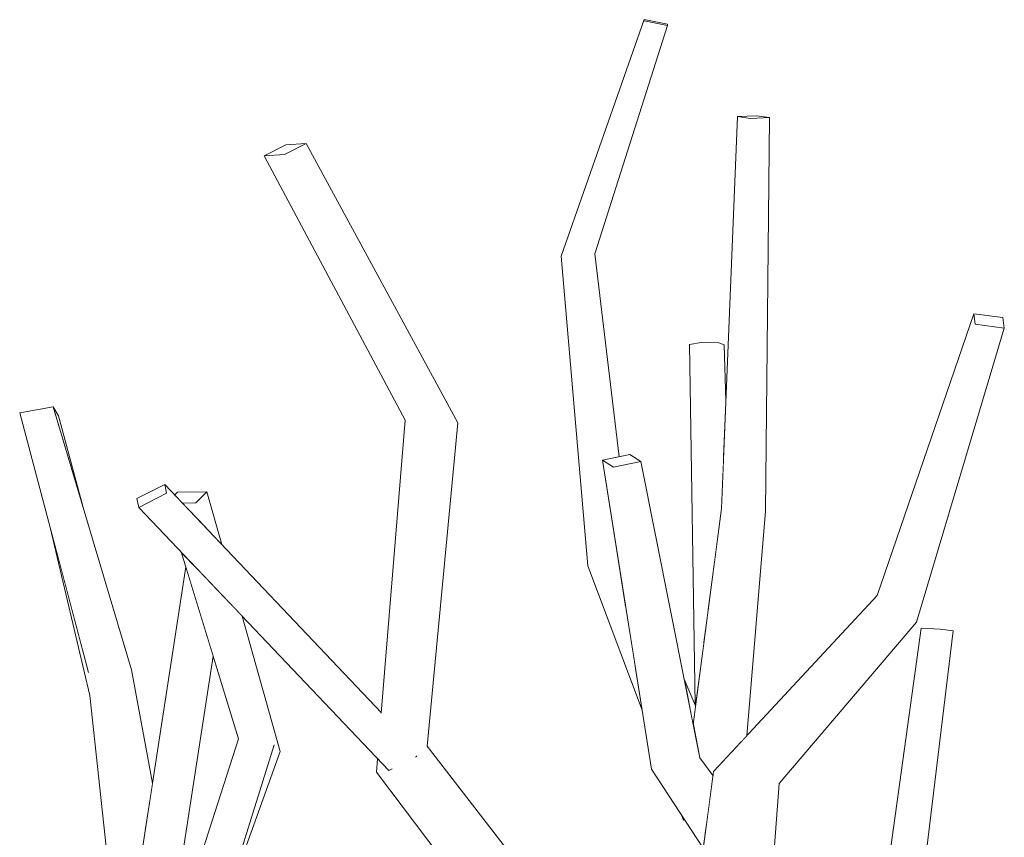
# Model space of a CAD drawing. Extents: x -289599 to -184549, y 66678 to 295474.
# Tile 198 of 256: x -265484 to -265369, y 72285 to 72380. Entities that reach past the tile are written whole.
import ezdxf

# ---------------------------------------------------------------- set-up
doc = ezdxf.new("R2010")
doc.units = 0
doc.header["$MEASUREMENT"] = 0
doc.linetypes.add('Wipeout_Contour', pattern=[1000, 0, -1000])
doc.layers.add('arch drzewa', color=8, linetype='Continuous')
doc.layers.add('arch drzewa_Nr_Pióra__4', color=8, linetype='Continuous', lineweight=9)

msp = doc.modelspace()

# ---------------------------------------------------------------- wipeouts: each hides what was drawn before it
at = {"color": 254, "linetype": 'Wipeout_Contour', "lineweight": 0, "ltscale": 1289349.726719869}
msp.add_wipeout([(-265416.83, 72352.49), (-265420.14, 72352.3), (-265415.07, 72328.75), (-265414.03, 72328.96)], dxfattribs=at).dxf.layer = 'arch drzewa'
at = {"color": 254, "linetype": 'Wipeout_Contour', "lineweight": 0, "ltscale": 1289289.886681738}
msp.add_wipeout([(-265402.47, 72342.16), (-265401.93, 72328.3), (-265401.64, 72335.45), (-265401.83, 72341.94)], dxfattribs=at).dxf.layer = 'arch drzewa'
at = {"color": 254, "linetype": 'Wipeout_Contour', "lineweight": 0, "ltscale": 967183.963984}
msp.add_wipeout([(-265479.67, 72334.74), (-265476.24, 72323.21), (-265479.05, 72333.68)], dxfattribs=at).dxf.layer = 'arch drzewa'
at = {"color": 254, "linetype": 'Wipeout_Contour', "lineweight": 0, "ltscale": 1289533.743310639}
msp.add_wipeout([(-265466.51, 72324.72), (-265466.73, 72325.73), (-265469.97, 72324.09), (-265469.74, 72323.08)], dxfattribs=at).dxf.layer = 'arch drzewa'
at = {"color": 254, "linetype": 'Wipeout_Contour', "lineweight": 0, "ltscale": 1289506.360764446}
msp.add_wipeout([(-265461.84, 72324.9), (-265463.12, 72323.59), (-265462.25, 72321.01), (-265460.11, 72318.76)], dxfattribs=at).dxf.layer = 'arch drzewa'
at = {"color": 254, "linetype": 'Wipeout_Contour', "lineweight": 0, "ltscale": 966987.747618}
msp.add_wipeout([(-265416.32, 72316.83), (-265413.23, 72311.39), (-265414.16, 72317.29)], dxfattribs=at).dxf.layer = 'arch drzewa'
at = {"color": 254, "linetype": 'Wipeout_Contour', "lineweight": 0, "ltscale": 966864.296229}
msp.add_wipeout([(-265380.88, 72262.49), (-265375.27, 72308.74), (-265376.77, 72308.95)], dxfattribs=at).dxf.layer = 'arch drzewa'
at = {"color": 254, "linetype": 'Wipeout_Contour', "lineweight": 0, "ltscale": 1289516.47258872}
msp.add_wipeout([(-265470.59, 72304.25), (-265475.59, 72303.94), (-265469.03, 72285.35), (-265468.15, 72291.07)], dxfattribs=at).dxf.layer = 'arch drzewa'
at = {"color": 254, "linetype": 'Wipeout_Contour', "lineweight": 0, "ltscale": 967088.349635}
msp.add_wipeout([(-265460.38, 72275.23), (-265453.34, 72294.76), (-265454.04, 72295.52)], dxfattribs=at).dxf.layer = 'arch drzewa'
at = {"color": 254, "linetype": 'Wipeout_Contour', "lineweight": 0, "ltscale": 966911.306689}
msp.add_wipeout([(-265398.62, 72247.23), (-265395.47, 72291.03), (-265400.8, 72290.52)], dxfattribs=at).dxf.layer = 'arch drzewa'
at = {"color": 254, "linetype": 'Wipeout_Contour', "lineweight": 0, "ltscale": 966943.408811}
msp.add_wipeout([(-265406.44, 72286.85), (-265406.79, 72287.39), (-265406.57, 72286.81)], dxfattribs=at).dxf.layer = 'arch drzewa'

# ---------------------------------------------------------------- next in the draw order: wipeouts: each hides what was drawn before it
at = {"color": 254, "linetype": 'Wipeout_Contour', "lineweight": 0, "ltscale": 966964.376151}
msp.add_wipeout([(-265402.47, 72342.16), (-265401.99, 72326.74), (-265401.93, 72328.3)], dxfattribs=at).dxf.layer = 'arch drzewa'
at = {"color": 254, "linetype": 'Wipeout_Contour', "lineweight": 0, "ltscale": 967132.234189}
msp.add_wipeout([(-265462.25, 72321.01), (-265463.12, 72323.59), (-265462.31, 72321.07)], dxfattribs=at).dxf.layer = 'arch drzewa'
at = {"color": 254, "linetype": 'Wipeout_Contour', "lineweight": 0, "ltscale": 966984.086637}
msp.add_wipeout([(-265416.32, 72316.83), (-265412.71, 72308.1), (-265413.23, 72311.39)], dxfattribs=at).dxf.layer = 'arch drzewa'
at = {"color": 254, "linetype": 'Wipeout_Contour', "lineweight": 0, "ltscale": 966858.988906}
msp.add_wipeout([(-265376.77, 72308.95), (-265382.11, 72263.49), (-265380.88, 72262.49)], dxfattribs=at).dxf.layer = 'arch drzewa'
at = {"color": 254, "linetype": 'Wipeout_Contour', "lineweight": 0, "ltscale": 2901354.825112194}
msp.add_wipeout([(-265469.03, 72285.35), (-265475.59, 72303.94), (-265470.95, 72273.14), (-265465.49, 72273.75), (-265465.21, 72274.52), (-265465.72, 72275.96), (-265465.91, 72274.72), (-265469.81, 72274.27), (-265470.19, 72277.78)], dxfattribs=at).dxf.layer = 'arch drzewa'
at = {"color": 254, "linetype": 'Wipeout_Contour', "lineweight": 0, "ltscale": 966943.343827}
msp.add_wipeout([(-265406.44, 72286.85), (-265406.57, 72286.81), (-265406.43, 72286.84)], dxfattribs=at).dxf.layer = 'arch drzewa'

# ---------------------------------------------------------------- next in the draw order: wipeouts: each hides what was drawn before it
at = {"color": 254, "linetype": 'Wipeout_Contour', "lineweight": 0, "ltscale": 1611608.311723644}
msp.add_wipeout([(-265404.49, 72342.19), (-265402.89, 72317.26), (-265402.15, 72322.95), (-265401.99, 72326.74), (-265402.47, 72342.16)], dxfattribs=at).dxf.layer = 'arch drzewa'
at = {"color": 254, "linetype": 'Wipeout_Contour', "lineweight": 0, "ltscale": 967135.184809}
msp.add_wipeout([(-265463.12, 72323.59), (-265464.67, 72323.56), (-265462.31, 72321.07)], dxfattribs=at).dxf.layer = 'arch drzewa'
at = {"color": 254, "linetype": 'Wipeout_Contour', "lineweight": 0, "ltscale": 1289313.627950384}
msp.add_wipeout([(-265416.32, 72316.83), (-265417.65, 72316.29), (-265412.14, 72304.52), (-265412.71, 72308.1)], dxfattribs=at).dxf.layer = 'arch drzewa'
at = {"color": 254, "linetype": 'Wipeout_Contour', "lineweight": 0, "ltscale": 1289489.993809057}
msp.add_wipeout([(-265469.81, 72274.27), (-265465.91, 72274.72), (-265461.13, 72305.83), (-265463.69, 72314.18)], dxfattribs=at).dxf.layer = 'arch drzewa'
at = {"color": 254, "linetype": 'Wipeout_Contour', "lineweight": 0, "ltscale": 966869.262646}
msp.add_wipeout([(-265382.11, 72263.49), (-265376.77, 72308.95), (-265378.98, 72309.05)], dxfattribs=at).dxf.layer = 'arch drzewa'
at = {"color": 254, "linetype": 'Wipeout_Contour', "lineweight": 0, "ltscale": 967143.180394}
msp.add_wipeout([(-265470.95, 72273.14), (-265475.59, 72303.94), (-265475.41, 72301.27)], dxfattribs=at).dxf.layer = 'arch drzewa'

# ---------------------------------------------------------------- next in the draw order: linework, layer by layer
at = {"layer": 'arch drzewa_Nr_Pióra__4', "linetype": 'Continuous'}
msp.add_line((-265375.27, 72308.74), (-265376.77, 72308.95), dxfattribs=at)

# ---------------------------------------------------------------- next in the draw order: wipeouts: each hides what was drawn before it
at = {"color": 254, "linetype": 'Wipeout_Contour', "lineweight": 0, "ltscale": 1289279.905385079}
msp.add_wipeout([(-265404.49, 72342.19), (-265403.73, 72310.92), (-265403.4, 72313.4), (-265402.89, 72317.26)], dxfattribs=at).dxf.layer = 'arch drzewa'
at = {"color": 254, "linetype": 'Wipeout_Contour', "lineweight": 0, "ltscale": 967178.390961}
msp.add_wipeout([(-265470.59, 72304.25), (-265479.67, 72334.74), (-265483.56, 72334.03)], dxfattribs=at).dxf.layer = 'arch drzewa'
at = {"color": 254, "linetype": 'Wipeout_Contour', "lineweight": 0, "ltscale": 1611896.520745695}
msp.add_wipeout([(-265465.58, 72324.52), (-265464.67, 72323.56), (-265463.12, 72323.59), (-265461.84, 72324.9), (-265465.27, 72324.84)], dxfattribs=at).dxf.layer = 'arch drzewa'
at = {"color": 254, "linetype": 'Wipeout_Contour', "lineweight": 0, "ltscale": 966979.058968}
msp.add_wipeout([(-265412.14, 72304.52), (-265417.65, 72316.29), (-265411.36, 72299.54)], dxfattribs=at).dxf.layer = 'arch drzewa'
at = {"color": 254, "linetype": 'Wipeout_Contour', "lineweight": 0, "ltscale": 966866.047813}
msp.add_wipeout([(-265378.98, 72309.05), (-265385.22, 72264.2), (-265382.11, 72263.49)], dxfattribs=at).dxf.layer = 'arch drzewa'
at = {"color": 254, "linetype": 'Wipeout_Contour', "lineweight": 0, "ltscale": 967132.374466}
msp.add_wipeout([(-265475.41, 72301.27), (-265472.24, 72271.62), (-265470.95, 72273.14)], dxfattribs=at).dxf.layer = 'arch drzewa'

# ---------------------------------------------------------------- next in the draw order: wipeouts: each hides what was drawn before it
at = {"color": 254, "linetype": 'Wipeout_Contour', "lineweight": 0, "ltscale": 1611671.534732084}
msp.add_wipeout([(-265415.07, 72328.75), (-265420.14, 72352.3), (-265416.32, 72316.83), (-265414.16, 72317.29), (-265415.94, 72328.57)], dxfattribs=at).dxf.layer = 'arch drzewa'
at = {"color": 254, "linetype": 'Wipeout_Contour', "lineweight": 0, "ltscale": 1289288.593419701}
msp.add_wipeout([(-265405.86, 72341.99), (-265404.23, 72307.13), (-265403.73, 72310.92), (-265404.49, 72342.19)], dxfattribs=at).dxf.layer = 'arch drzewa'
at = {"color": 254, "linetype": 'Wipeout_Contour', "lineweight": 0, "ltscale": 967166.878407}
msp.add_wipeout([(-265483.56, 72334.03), (-265475.59, 72303.94), (-265470.59, 72304.25)], dxfattribs=at).dxf.layer = 'arch drzewa'
at = {"color": 254, "linetype": 'Wipeout_Contour', "lineweight": 0, "ltscale": 1289258.724900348}
msp.add_wipeout([(-265402.73, 72292.8), (-265402.23, 72293.34), (-265399.65, 72321.95), (-265402.15, 72322.95)], dxfattribs=at).dxf.layer = 'arch drzewa'
at = {"color": 254, "linetype": 'Wipeout_Contour', "lineweight": 0, "ltscale": 966896.688371}
msp.add_wipeout([(-265383.26, 72310.99), (-265395.47, 72291.03), (-265379.53, 72309.78)], dxfattribs=at).dxf.layer = 'arch drzewa'

# ---------------------------------------------------------------- next in the draw order: linework, layer by layer
at = {"layer": 'arch drzewa_Nr_Pióra__4', "linetype": 'Continuous'}
for p, q in [((-265479.67, 72334.74), (-265483.56, 72334.03)), ((-265479.05, 72333.68), (-265479.67, 72334.74)), ((-265479.41, 72333.8), (-265479.67, 72334.74)), ((-265476.24, 72323.21), (-265479.05, 72333.68)), ((-265380.88, 72262.49), (-265375.27, 72308.74)), ((-265376.77, 72308.95), (-265378.98, 72309.05))]:
    msp.add_line(p, q, dxfattribs=at)

# ---------------------------------------------------------------- next in the draw order: wipeouts: each hides what was drawn before it
at = {"color": 254, "linetype": 'Wipeout_Contour', "lineweight": 0, "ltscale": 967019.095373}
msp.add_wipeout([(-265416.32, 72316.83), (-265420.14, 72352.3), (-265420.76, 72352.21)], dxfattribs=at).dxf.layer = 'arch drzewa'
at = {"color": 254, "linetype": 'Wipeout_Contour', "lineweight": 0, "ltscale": 966882.4025}
msp.add_wipeout([(-265379.53, 72309.78), (-265369.34, 72343.88), (-265372.7, 72344.34)], dxfattribs=at).dxf.layer = 'arch drzewa'
at = {"color": 254, "linetype": 'Wipeout_Contour', "lineweight": 0, "ltscale": 1289276.800942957}
msp.add_wipeout([(-265405.86, 72341.99), (-265405.22, 72300.2), (-265405.16, 72300.05), (-265404.23, 72307.13)], dxfattribs=at).dxf.layer = 'arch drzewa'
at = {"color": 254, "linetype": 'Wipeout_Contour', "lineweight": 0, "ltscale": 1289249.560787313}
msp.add_wipeout([(-265399.89, 72295.86), (-265399.22, 72296.58), (-265397.04, 72322.65), (-265399.65, 72321.95)], dxfattribs=at).dxf.layer = 'arch drzewa'
at = {"color": 254, "linetype": 'Wipeout_Contour', "lineweight": 0, "ltscale": 967164.474666}
msp.add_wipeout([(-265480.04, 72320.74), (-265475.41, 72301.27), (-265475.59, 72303.94)], dxfattribs=at).dxf.layer = 'arch drzewa'
at = {"color": 254, "linetype": 'Wipeout_Contour', "lineweight": 0, "ltscale": 1289500.400204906}
msp.add_wipeout([(-265470.19, 72277.78), (-265469.81, 72274.27), (-265463.69, 72314.18), (-265464.3, 72316.17)], dxfattribs=at).dxf.layer = 'arch drzewa'

# ---------------------------------------------------------------- next in the draw order: linework, layer by layer
at = {"layer": 'arch drzewa_Nr_Pióra__4', "linetype": 'Continuous'}
for p, q in [((-265404.49, 72342.19), (-265405.86, 72341.99)), ((-265475.59, 72303.94), (-265483.56, 72334.03)), ((-265470.59, 72304.25), (-265479.67, 72334.74)), ((-265475.41, 72301.27), (-265480.04, 72320.74)), ((-265472.24, 72271.62), (-265475.41, 72301.27))]:
    msp.add_line(p, q, dxfattribs=at)

# ---------------------------------------------------------------- next in the draw order: wipeouts: each hides what was drawn before it
at = {"color": 254, "linetype": 'Wipeout_Contour', "lineweight": 0, "ltscale": 967008.063771}
msp.add_wipeout([(-265420.76, 72352.21), (-265417.65, 72316.29), (-265416.32, 72316.83)], dxfattribs=at).dxf.layer = 'arch drzewa'
at = {"color": 254, "linetype": 'Wipeout_Contour', "lineweight": 0, "ltscale": 966950.914533}
msp.add_wipeout([(-265406.48, 72303.15), (-265405.44, 72297.89), (-265405.16, 72300.05)], dxfattribs=at).dxf.layer = 'arch drzewa'
at = {"color": 254, "linetype": 'Wipeout_Contour', "lineweight": 0, "ltscale": 967093.819261}
msp.add_wipeout([(-265464.35, 72262.52), (-265454.04, 72295.52), (-265458.19, 72296.22)], dxfattribs=at).dxf.layer = 'arch drzewa'

# ---------------------------------------------------------------- next in the draw order: wipeouts: each hides what was drawn before it
at = {"color": 254, "linetype": 'Wipeout_Contour', "lineweight": 0, "ltscale": 967021.604924}
msp.add_wipeout([(-265416.83, 72352.49), (-265408.4, 72378.98), (-265411.12, 72379.51)], dxfattribs=at).dxf.layer = 'arch drzewa'
at = {"color": 254, "linetype": 'Wipeout_Contour', "lineweight": 0, "ltscale": 1933886.284458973}
msp.add_wipeout([(-265405.44, 72297.89), (-265404.67, 72294.04), (-265403.13, 72291.92), (-265403.06, 72292.45), (-265402.73, 72292.8), (-265402.15, 72322.95)], dxfattribs=at).dxf.layer = 'arch drzewa'
at = {"color": 254, "linetype": 'Wipeout_Contour', "lineweight": 0, "ltscale": 967099.855431}
msp.add_wipeout([(-265458.19, 72296.22), (-265469.28, 72261.77), (-265464.35, 72262.52)], dxfattribs=at).dxf.layer = 'arch drzewa'

# ---------------------------------------------------------------- next in the draw order: wipeouts: each hides what was drawn before it
at = {"color": 254, "linetype": 'Wipeout_Contour', "lineweight": 0, "ltscale": 967025.820424}
msp.add_wipeout([(-265411.12, 72379.51), (-265420.14, 72352.3), (-265416.83, 72352.49)], dxfattribs=at).dxf.layer = 'arch drzewa'
at = {"color": 254, "linetype": 'Wipeout_Contour', "lineweight": 0, "ltscale": 966938.610274}
msp.add_wipeout([(-265402.23, 72293.34), (-265399.89, 72295.86), (-265399.65, 72321.95)], dxfattribs=at).dxf.layer = 'arch drzewa'
at = {"color": 254, "linetype": 'Wipeout_Contour', "lineweight": 0, "ltscale": 967102.935633}
msp.add_wipeout([(-265459.17, 72311.95), (-265453.34, 72294.76), (-265457.77, 72310.47)], dxfattribs=at).dxf.layer = 'arch drzewa'
at = {"color": 254, "linetype": 'Wipeout_Contour', "lineweight": 0, "ltscale": 1289256.211228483}
msp.add_wipeout([(-265404.67, 72294.04), (-265408.04, 72292.07), (-265403.71, 72287.63), (-265403.13, 72291.92)], dxfattribs=at).dxf.layer = 'arch drzewa'

# ---------------------------------------------------------------- next in the draw order: wipeouts: each hides what was drawn before it
at = {"color": 254, "linetype": 'Wipeout_Contour', "lineweight": 0, "ltscale": 967027.877006}
msp.add_wipeout([(-265420.14, 72352.3), (-265411.12, 72379.51), (-265411.13, 72379.66)], dxfattribs=at).dxf.layer = 'arch drzewa'
at = {"color": 254, "linetype": 'Wipeout_Contour', "lineweight": 0, "ltscale": 966971.91282}
msp.add_wipeout([(-265399.65, 72321.95), (-265398.77, 72368.2), (-265400.3, 72368.41)], dxfattribs=at).dxf.layer = 'arch drzewa'
at = {"color": 254, "linetype": 'Wipeout_Contour', "lineweight": 0, "ltscale": 966976.096509}
msp.add_wipeout([(-265404.67, 72294.04), (-265411.5, 72328.42), (-265414.67, 72327.76)], dxfattribs=at).dxf.layer = 'arch drzewa'
at = {"color": 254, "linetype": 'Wipeout_Contour', "lineweight": 0, "ltscale": 1289467.612394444}
msp.add_wipeout([(-265459.17, 72311.95), (-265459.45, 72312.24), (-265454.04, 72295.52), (-265453.34, 72294.76)], dxfattribs=at).dxf.layer = 'arch drzewa'
at = {"color": 254, "linetype": 'Wipeout_Contour', "lineweight": 0, "ltscale": 966940.955744}
msp.add_wipeout([(-265408.04, 72292.07), (-265403.89, 72286.29), (-265403.71, 72287.63)], dxfattribs=at).dxf.layer = 'arch drzewa'

# ---------------------------------------------------------------- next in the draw order: wipeouts: each hides what was drawn before it
at = {"color": 254, "linetype": 'Wipeout_Contour', "lineweight": 0, "ltscale": 967029.306347}
msp.add_wipeout([(-265411.13, 72379.66), (-265420.76, 72352.21), (-265420.14, 72352.3)], dxfattribs=at).dxf.layer = 'arch drzewa'
at = {"color": 254, "linetype": 'Wipeout_Contour', "lineweight": 0, "ltscale": 966964.039821}
msp.add_wipeout([(-265400.3, 72368.41), (-265402.15, 72322.95), (-265399.65, 72321.95)], dxfattribs=at).dxf.layer = 'arch drzewa'
at = {"color": 254, "linetype": 'Wipeout_Contour', "lineweight": 0, "ltscale": 966966.268114}
msp.add_wipeout([(-265397.04, 72322.65), (-265396.57, 72368.3), (-265398.77, 72368.2)], dxfattribs=at).dxf.layer = 'arch drzewa'
at = {"color": 254, "linetype": 'Wipeout_Contour', "lineweight": 0, "ltscale": 967111.127583}
msp.add_wipeout([(-265463.34, 72316.34), (-265454.04, 72295.52), (-265459.45, 72312.24)], dxfattribs=at).dxf.layer = 'arch drzewa'
at = {"color": 254, "linetype": 'Wipeout_Contour', "lineweight": 0, "ltscale": 1289260.031086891}
msp.add_wipeout([(-265408.04, 72292.07), (-265410.28, 72292.7), (-265404.07, 72284.97), (-265403.89, 72286.29)], dxfattribs=at).dxf.layer = 'arch drzewa'

# ---------------------------------------------------------------- next in the draw order: linework, layer by layer
at = {"layer": 'arch drzewa_Nr_Pióra__4', "linetype": 'Continuous'}
for p, q in [((-265417.65, 72316.29), (-265420.76, 72352.21)), ((-265402.47, 72342.16), (-265404.49, 72342.19)), ((-265401.83, 72341.94), (-265402.47, 72342.16)), ((-265401.64, 72335.45), (-265401.83, 72341.94))]:
    msp.add_line(p, q, dxfattribs=at)

# ---------------------------------------------------------------- next in the draw order: wipeouts: each hides what was drawn before it
at = {"color": 254, "linetype": 'Wipeout_Contour', "lineweight": 0, "ltscale": 1289361.540575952}
msp.add_wipeout([(-265411.13, 72379.66), (-265411.12, 72379.51), (-265408.4, 72378.98), (-265408.42, 72379.12)], dxfattribs=at).dxf.layer = 'arch drzewa'
at = {"color": 254, "linetype": 'Wipeout_Contour', "lineweight": 0, "ltscale": 966957.093121}
msp.add_wipeout([(-265398.77, 72368.2), (-265399.65, 72321.95), (-265397.04, 72322.65)], dxfattribs=at).dxf.layer = 'arch drzewa'
at = {"color": 254, "linetype": 'Wipeout_Contour', "lineweight": 0, "ltscale": 1289484.224362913}
msp.add_wipeout([(-265464.83, 72317.91), (-265458.19, 72296.22), (-265454.04, 72295.52), (-265463.34, 72316.34)], dxfattribs=at).dxf.layer = 'arch drzewa'
at = {"color": 254, "linetype": 'Wipeout_Contour', "lineweight": 0, "ltscale": 966942.632565}
msp.add_wipeout([(-265410.28, 72292.7), (-265404.26, 72283.53), (-265404.07, 72284.97)], dxfattribs=at).dxf.layer = 'arch drzewa'

# ---------------------------------------------------------------- next in the draw order: linework, layer by layer
at = {"layer": 'arch drzewa_Nr_Pióra__4', "linetype": 'Continuous'}
for p, q in [((-265420.76, 72352.21), (-265411.13, 72379.66)), ((-265411.13, 72379.66), (-265408.42, 72379.12)), ((-265411.12, 72379.51), (-265411.13, 72379.66)), ((-265408.4, 72378.98), (-265411.12, 72379.51)), ((-265416.83, 72352.49), (-265408.4, 72378.98)), ((-265408.42, 72379.12), (-265408.4, 72378.98))]:
    msp.add_line(p, q, dxfattribs=at)

# ---------------------------------------------------------------- next in the draw order: wipeouts: each hides what was drawn before it
at = {"color": 254, "linetype": 'Wipeout_Contour', "lineweight": 0, "ltscale": 1289306.755518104}
msp.add_wipeout([(-265398.77, 72368.2), (-265396.57, 72368.3), (-265398.09, 72368.51), (-265400.3, 72368.41)], dxfattribs=at).dxf.layer = 'arch drzewa'
at = {"color": 254, "linetype": 'Wipeout_Contour', "lineweight": 0, "ltscale": 966963.857248}
msp.add_wipeout([(-265414.67, 72327.76), (-265408.04, 72292.07), (-265404.67, 72294.04)], dxfattribs=at).dxf.layer = 'arch drzewa'
at = {"color": 254, "linetype": 'Wipeout_Contour', "lineweight": 0, "ltscale": 966909.311386}
msp.add_wipeout([(-265400.8, 72290.52), (-265404.95, 72245.85), (-265398.62, 72247.23)], dxfattribs=at).dxf.layer = 'arch drzewa'

# ---------------------------------------------------------------- next in the draw order: linework, layer by layer
at = {"layer": 'arch drzewa_Nr_Pióra__4', "linetype": 'Continuous'}
for p, q in [((-265402.15, 72322.95), (-265400.3, 72368.41)), ((-265400.3, 72368.41), (-265398.09, 72368.51)), ((-265398.77, 72368.2), (-265400.3, 72368.41)), ((-265396.57, 72368.3), (-265398.77, 72368.2)), ((-265398.09, 72368.51), (-265396.57, 72368.3)), ((-265397.04, 72322.65), (-265396.57, 72368.3)), ((-265405.22, 72300.2), (-265405.86, 72341.99)), ((-265405.16, 72300.05), (-265406.48, 72303.15))]:
    msp.add_line(p, q, dxfattribs=at)

# ---------------------------------------------------------------- next in the draw order: wipeouts: each hides what was drawn before it
at = {"color": 254, "linetype": 'Wipeout_Contour', "lineweight": 0, "ltscale": 966983.060641}
msp.add_wipeout([(-265408.04, 72292.07), (-265414.67, 72327.76), (-265415.94, 72328.57)], dxfattribs=at).dxf.layer = 'arch drzewa'
at = {"color": 254, "linetype": 'Wipeout_Contour', "lineweight": 0, "ltscale": 966924.835831}
msp.add_wipeout([(-265404.95, 72245.85), (-265400.8, 72290.52), (-265403.06, 72292.45)], dxfattribs=at).dxf.layer = 'arch drzewa'

# ---------------------------------------------------------------- next in the draw order: wipeouts: each hides what was drawn before it
at = {"color": 254, "linetype": 'Wipeout_Contour', "lineweight": 0, "ltscale": 966970.427901}
msp.add_wipeout([(-265415.94, 72328.57), (-265410.28, 72292.7), (-265408.04, 72292.07)], dxfattribs=at).dxf.layer = 'arch drzewa'
at = {"color": 254, "linetype": 'Wipeout_Contour', "lineweight": 0, "ltscale": 966911.857789}
msp.add_wipeout([(-265400.8, 72290.52), (-265395.47, 72291.03), (-265383.26, 72310.99)], dxfattribs=at).dxf.layer = 'arch drzewa'

# ---------------------------------------------------------------- next in the draw order: linework, layer by layer
at = {"layer": 'arch drzewa_Nr_Pióra__4', "linetype": 'Continuous'}
msp.add_line((-265411.36, 72299.54), (-265417.65, 72316.29), dxfattribs=at)

# ---------------------------------------------------------------- next in the draw order: wipeouts: each hides what was drawn before it
at = {"color": 254, "linetype": 'Wipeout_Contour', "lineweight": 0, "ltscale": 1289326.502587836}
msp.add_wipeout([(-265411.5, 72328.42), (-265412.77, 72329.22), (-265415.94, 72328.57), (-265414.67, 72327.76)], dxfattribs=at).dxf.layer = 'arch drzewa'
at = {"color": 254, "linetype": 'Wipeout_Contour', "lineweight": 0, "ltscale": 966907.085782}
msp.add_wipeout([(-265384.09, 72312.87), (-265400.8, 72290.52), (-265383.26, 72310.99)], dxfattribs=at).dxf.layer = 'arch drzewa'
at = {"color": 254, "linetype": 'Wipeout_Contour', "lineweight": 0, "ltscale": 1933837.524827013}
msp.add_wipeout([(-265407.84, 72256.94), (-265405.81, 72252.22), (-265405.96, 72251.81), (-265406.84, 72246.83), (-265404.95, 72245.85), (-265403.06, 72292.45)], dxfattribs=at).dxf.layer = 'arch drzewa'

# ---------------------------------------------------------------- next in the draw order: linework, layer by layer
at = {"layer": 'arch drzewa_Nr_Pióra__4', "linetype": 'Continuous'}
for p, q in [((-265414.03, 72328.96), (-265416.83, 72352.49)), ((-265415.94, 72328.57), (-265412.77, 72329.22)), ((-265412.77, 72329.22), (-265411.5, 72328.42)), ((-265414.67, 72327.76), (-265415.94, 72328.57)), ((-265411.5, 72328.42), (-265414.67, 72327.76))]:
    msp.add_line(p, q, dxfattribs=at)

# ---------------------------------------------------------------- next in the draw order: wipeouts: each hides what was drawn before it
at = {"color": 254, "linetype": 'Wipeout_Contour', "lineweight": 0, "ltscale": 966887.196726}
msp.add_wipeout([(-265372.7, 72344.34), (-265383.26, 72310.99), (-265379.53, 72309.78)], dxfattribs=at).dxf.layer = 'arch drzewa'
at = {"color": 254, "linetype": 'Wipeout_Contour', "lineweight": 0, "ltscale": 966920.668898}
msp.add_wipeout([(-265384.09, 72312.87), (-265403.06, 72292.45), (-265400.8, 72290.52)], dxfattribs=at).dxf.layer = 'arch drzewa'
at = {"color": 254, "linetype": 'Wipeout_Contour', "lineweight": 0, "ltscale": 1289308.698014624}
msp.add_wipeout([(-265436.3, 72295.36), (-265438.18, 72293.43), (-265407.74, 72257.69), (-265407.64, 72258.39)], dxfattribs=at).dxf.layer = 'arch drzewa'

# ---------------------------------------------------------------- next in the draw order: linework, layer by layer
at = {"layer": 'arch drzewa_Nr_Pióra__4', "linetype": 'Continuous'}
for p, q in [((-265404.67, 72294.04), (-265411.5, 72328.42)), ((-265405.44, 72297.89), (-265402.15, 72322.95)), ((-265399.22, 72296.58), (-265397.04, 72322.65)), ((-265395.47, 72291.03), (-265379.53, 72309.78)), ((-265385.22, 72264.2), (-265378.98, 72309.05)), ((-265403.13, 72291.92), (-265404.67, 72294.04)), ((-265398.62, 72247.23), (-265395.47, 72291.03))]:
    msp.add_line(p, q, dxfattribs=at)

# ---------------------------------------------------------------- next in the draw order: wipeouts: each hides what was drawn before it
at = {"color": 254, "linetype": 'Wipeout_Contour', "lineweight": 0, "ltscale": 966890.434948}
msp.add_wipeout([(-265383.26, 72310.99), (-265372.7, 72344.34), (-265372.86, 72345.54)], dxfattribs=at).dxf.layer = 'arch drzewa'
at = {"color": 254, "linetype": 'Wipeout_Contour', "lineweight": 0, "ltscale": 967050.12538}
msp.add_wipeout([(-265436.3, 72295.36), (-265432.74, 72332.9), (-265435.48, 72332.94)], dxfattribs=at).dxf.layer = 'arch drzewa'
at = {"color": 254, "linetype": 'Wipeout_Contour', "lineweight": 0, "ltscale": 1289268.932693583}
msp.add_wipeout([(-265438.18, 72293.43), (-265405.81, 72252.22), (-265407.84, 72256.94), (-265407.74, 72257.69)], dxfattribs=at).dxf.layer = 'arch drzewa'

# ---------------------------------------------------------------- next in the draw order: wipeouts: each hides what was drawn before it
at = {"color": 254, "linetype": 'Wipeout_Contour', "lineweight": 0, "ltscale": 966892.573756}
msp.add_wipeout([(-265384.09, 72312.87), (-265383.26, 72310.99), (-265372.86, 72345.54)], dxfattribs=at).dxf.layer = 'arch drzewa'
at = {"color": 254, "linetype": 'Wipeout_Contour', "lineweight": 0, "ltscale": 2578701.55525508}
msp.add_wipeout([(-265440.9, 72292.71), (-265442.18, 72292.37), (-265405.96, 72251.81), (-265405.81, 72252.22), (-265438.18, 72293.43), (-265440.64, 72292.78), (-265440.54, 72292.64), (-265440.74, 72292.54)], dxfattribs=at).dxf.layer = 'arch drzewa'

# ---------------------------------------------------------------- next in the draw order: linework, layer by layer
at = {"layer": 'arch drzewa_Nr_Pióra__4', "linetype": 'Continuous'}
msp.add_line((-265403.06, 72292.45), (-265384.09, 72312.87), dxfattribs=at)

# ---------------------------------------------------------------- next in the draw order: wipeouts: each hides what was drawn before it
at = {"color": 254, "linetype": 'Wipeout_Contour', "lineweight": 0, "ltscale": 1289177.415827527}
msp.add_wipeout([(-265372.86, 72345.54), (-265372.7, 72344.34), (-265369.34, 72343.88), (-265369.51, 72345.09)], dxfattribs=at).dxf.layer = 'arch drzewa'
at = {"color": 254, "linetype": 'Wipeout_Contour', "lineweight": 0, "ltscale": 967045.843842}
msp.add_wipeout([(-265435.48, 72332.94), (-265438.18, 72293.43), (-265436.3, 72295.36)], dxfattribs=at).dxf.layer = 'arch drzewa'
at = {"color": 254, "linetype": 'Wipeout_Contour', "lineweight": 0, "ltscale": 1611570.343535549}
msp.add_wipeout([(-265405.96, 72251.81), (-265442.18, 72292.37), (-265406.98, 72245.81), (-265406.85, 72245.85), (-265406.84, 72246.83)], dxfattribs=at).dxf.layer = 'arch drzewa'

# ---------------------------------------------------------------- next in the draw order: linework, layer by layer
at = {"layer": 'arch drzewa_Nr_Pióra__4', "linetype": 'Continuous'}
for p, q in [((-265384.09, 72312.87), (-265372.86, 72345.54)), ((-265372.86, 72345.54), (-265369.51, 72345.09)), ((-265372.7, 72344.34), (-265372.86, 72345.54)), ((-265369.34, 72343.88), (-265372.7, 72344.34)), ((-265369.51, 72345.09), (-265369.34, 72343.88)), ((-265379.53, 72309.78), (-265369.34, 72343.88)), ((-265410.28, 72292.7), (-265415.94, 72328.57)), ((-265404.26, 72283.53), (-265410.28, 72292.7)), ((-265407.85, 72256.88), (-265403.06, 72292.45)), ((-265406.57, 72286.81), (-265406.79, 72287.39)), ((-265406.44, 72286.85), (-265406.57, 72286.81)), ((-265406.57, 72286.81), (-265406.43, 72286.84))]:
    msp.add_line(p, q, dxfattribs=at)

# ---------------------------------------------------------------- next in the draw order: wipeouts: each hides what was drawn before it
at = {"color": 254, "linetype": 'Wipeout_Contour', "lineweight": 0, "ltscale": 967057.422469}
msp.add_wipeout([(-265438.18, 72293.43), (-265435.48, 72332.94), (-265438.84, 72333.19)], dxfattribs=at).dxf.layer = 'arch drzewa'
at = {"color": 254, "linetype": 'Wipeout_Contour', "lineweight": 0, "ltscale": 967049.427673}
msp.add_wipeout([(-265442.18, 72292.37), (-265440.9, 72292.71), (-265442.05, 72293.92)], dxfattribs=at).dxf.layer = 'arch drzewa'

# ---------------------------------------------------------------- next in the draw order: linework, layer by layer
at = {"layer": 'arch drzewa_Nr_Pióra__4', "linetype": 'Continuous'}
for p, q in [((-265407.64, 72258.39), (-265436.3, 72295.36)), ((-265437.52, 72294.25), (-265437.51, 72294.18))]:
    msp.add_line(p, q, dxfattribs=at)

# ---------------------------------------------------------------- next in the draw order: wipeouts: each hides what was drawn before it
at = {"color": 254, "linetype": 'Wipeout_Contour', "lineweight": 0, "ltscale": 1611751.968473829}
msp.add_wipeout([(-265438.84, 72333.19), (-265441.62, 72299.23), (-265438.85, 72295.6), (-265440.64, 72292.78), (-265438.18, 72293.43)], dxfattribs=at).dxf.layer = 'arch drzewa'

# ---------------------------------------------------------------- next in the draw order: linework, layer by layer
at = {"layer": 'arch drzewa_Nr_Pióra__4', "linetype": 'Continuous'}
msp.add_line((-265437.51, 72294.18), (-265437.64, 72294.12), dxfattribs=at)

# ---------------------------------------------------------------- next in the draw order: wipeouts: each hides what was drawn before it
at = {"color": 254, "linetype": 'Wipeout_Contour', "lineweight": 0, "ltscale": 967105.423347}
msp.add_wipeout([(-265432.74, 72332.9), (-265450.31, 72365.28), (-265452.85, 72364.01)], dxfattribs=at).dxf.layer = 'arch drzewa'
at = {"color": 254, "linetype": 'Wipeout_Contour', "lineweight": 0, "ltscale": 1934161.42941889}
msp.add_wipeout([(-265466.51, 72324.72), (-265469.74, 72323.08), (-265440.74, 72292.54), (-265440.54, 72292.64), (-265440.64, 72292.78), (-265438.85, 72295.6)], dxfattribs=at).dxf.layer = 'arch drzewa'

# ---------------------------------------------------------------- next in the draw order: linework, layer by layer
at = {"layer": 'arch drzewa_Nr_Pióra__4', "linetype": 'Continuous'}
for p, q in [((-265469.74, 72323.08), (-265469.97, 72324.09)), ((-265468.15, 72291.07), (-265470.59, 72304.25)), ((-265460.38, 72275.23), (-265453.34, 72294.76)), ((-265442.18, 72292.37), (-265442.05, 72293.92)), ((-265440.35, 72292.74), (-265440.74, 72292.54)), ((-265406.98, 72245.81), (-265442.18, 72292.37))]:
    msp.add_line(p, q, dxfattribs=at)

# ---------------------------------------------------------------- next in the draw order: wipeouts: each hides what was drawn before it
at = {"color": 254, "linetype": 'Wipeout_Contour', "lineweight": 0, "ltscale": 967083.52873}
msp.add_wipeout([(-265452.85, 72364.01), (-265435.48, 72332.94), (-265432.74, 72332.9)], dxfattribs=at).dxf.layer = 'arch drzewa'
at = {"color": 254, "linetype": 'Wipeout_Contour', "lineweight": 0, "ltscale": 1611815.040403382}
msp.add_wipeout([(-265466.73, 72325.73), (-265466.51, 72324.72), (-265438.85, 72295.6), (-265441.62, 72299.23), (-265441.61, 72299.28)], dxfattribs=at).dxf.layer = 'arch drzewa'

# ---------------------------------------------------------------- next in the draw order: linework, layer by layer
at = {"layer": 'arch drzewa_Nr_Pióra__4', "linetype": 'Continuous'}
for p, q in [((-265469.97, 72324.09), (-265466.73, 72325.73)), ((-265466.51, 72324.72), (-265469.74, 72323.08)), ((-265466.73, 72325.73), (-265466.51, 72324.72)), ((-265441.61, 72299.28), (-265466.73, 72325.73)), ((-265465.58, 72324.52), (-265465.27, 72324.84)), ((-265465.27, 72324.84), (-265461.84, 72324.9)), ((-265461.84, 72324.9), (-265463.12, 72323.59)), ((-265460.11, 72318.76), (-265461.84, 72324.9)), ((-265463.12, 72323.59), (-265464.67, 72323.56)), ((-265440.74, 72292.54), (-265469.74, 72323.08)), ((-265458.19, 72296.22), (-265464.83, 72317.91)), ((-265470.21, 72277.65), (-265464.3, 72316.17)), ((-265453.34, 72294.76), (-265457.77, 72310.47)), ((-265465.93, 72274.59), (-265461.13, 72305.83)), ((-265469.28, 72261.77), (-265458.19, 72296.22)), ((-265464.35, 72262.52), (-265454.04, 72295.52))]:
    msp.add_line(p, q, dxfattribs=at)

# ---------------------------------------------------------------- next in the draw order: wipeouts: each hides what was drawn before it
at = {"color": 254, "linetype": 'Wipeout_Contour', "lineweight": 0, "ltscale": 967112.491739}
msp.add_wipeout([(-265435.48, 72332.94), (-265452.85, 72364.01), (-265455.21, 72363.86)], dxfattribs=at).dxf.layer = 'arch drzewa'

# ---------------------------------------------------------------- next in the draw order: wipeouts: each hides what was drawn before it
at = {"color": 254, "linetype": 'Wipeout_Contour', "lineweight": 0, "ltscale": 967091.730406}
msp.add_wipeout([(-265455.21, 72363.86), (-265438.84, 72333.19), (-265435.48, 72332.94)], dxfattribs=at).dxf.layer = 'arch drzewa'

# ---------------------------------------------------------------- next in the draw order: linework, layer by layer
at = {"layer": 'arch drzewa_Nr_Pióra__4', "linetype": 'Continuous'}
for p, q in [((-265441.62, 72299.19), (-265438.84, 72333.19)), ((-265436.3, 72295.36), (-265432.74, 72332.9))]:
    msp.add_line(p, q, dxfattribs=at)

# ---------------------------------------------------------------- next in the draw order: wipeouts: each hides what was drawn before it
at = {"color": 254, "linetype": 'Wipeout_Contour', "lineweight": 0, "ltscale": 1289513.544515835}
msp.add_wipeout([(-265455.21, 72363.86), (-265452.85, 72364.01), (-265450.31, 72365.28), (-265452.67, 72365.13)], dxfattribs=at).dxf.layer = 'arch drzewa'

# ---------------------------------------------------------------- next in the draw order: linework, layer by layer
at = {"layer": 'arch drzewa_Nr_Pióra__4', "linetype": 'Continuous'}
for p, q in [((-265455.21, 72363.86), (-265452.67, 72365.13)), ((-265450.31, 72365.28), (-265452.85, 72364.01)), ((-265452.67, 72365.13), (-265450.31, 72365.28)), ((-265432.74, 72332.9), (-265450.31, 72365.28)), ((-265452.85, 72364.01), (-265455.21, 72363.86)), ((-265438.84, 72333.19), (-265455.21, 72363.86))]:
    msp.add_line(p, q, dxfattribs=at)

doc.saveas('drawing.dxf')
